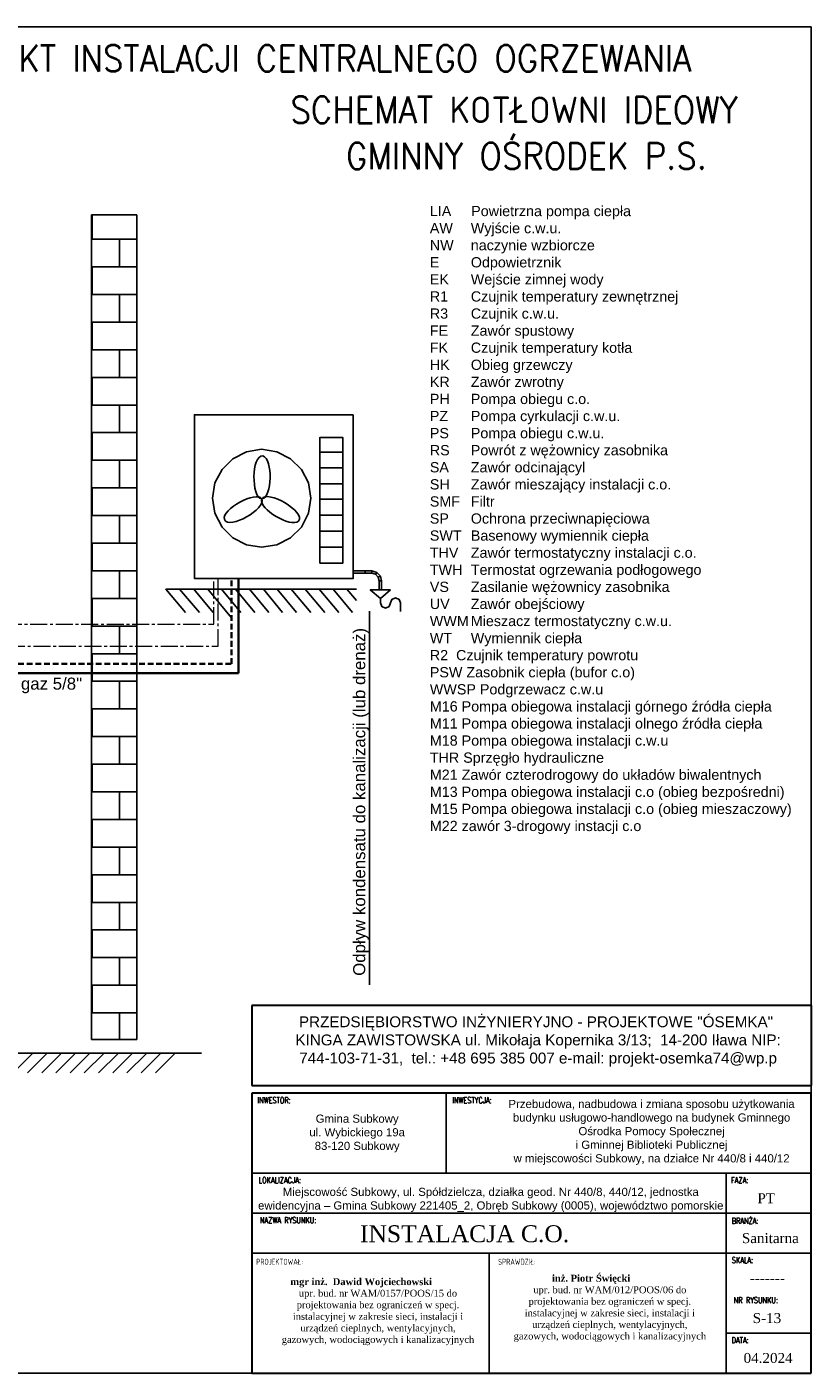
# Model space of a CAD drawing. Extents: x 280060 to 689961, y 120405 to 160329.
# Tile 85 of 85: x 688230 to 689961, y 149132 to 152102. Entities that reach past the tile are written whole.
import ezdxf

# ---------------------------------------------------------------- set-up
doc = ezdxf.new("R2010")
doc.units = 0
doc.header["$MEASUREMENT"] = 0
for name, pattern in [('ACAD_ISO02W100', [15, 12, -3]), ('CENTER2', [1.125, 0.75, -0.125, 0.125, -0.125]), ('DASHED2', [9.525, 6.35, -3.175])]:
    doc.linetypes.add(name, pattern=pattern)
for name, color, linetype, lineweight in [('KAM-pro Biała Zarys', 7, 'CONTINUOUS', 9), ('KAM-pro C.O. Powrót', 150, 'ACAD_ISO02W100', 35), ('KAM-pro C.O. Zasilenie', 1, 'CONTINUOUS', 35), ('KAM-pro Instalacja Elektryczna', 200, 'CENTER2', 5), ('KAM-pro Opis C.O.', 16, 'CONTINUOUS', 13)]:
    doc.layers.add(name, color=color, linetype=linetype, lineweight=lineweight)
doc.styles.add('ARIAL', font='arial.ttf')
doc.styles.add('GRUBA', font='times.ttf')
doc.styles.add('KomProjekt', font='arial.ttf')
doc.styles.add('moj', font='romans.shx', dxfattribs={"width": 0.9, "height": 10})
doc.styles.add('Tabelka', font='times.ttf', dxfattribs={"width": 0.8})

msp = doc.modelspace()

# ---------------------------------------------------------------- hatches: boundary and pattern name
at = {"layer": 'KAM-pro Biała Zarys', "lineweight": 25}
h = msp.add_hatch(dxfattribs=at)
h.set_pattern_fill('AR-B816', color=256, scale=0.3, style=0)
h.set_pattern_definition([(0, (672950.7, 149134.56), (0, 60.96), []), (90, (672950.7, 149134.56), (-60.96, 60.96), [60.96, -60.96])])
h.paths.add_polyline_path([(688372.2, 149868.4), (688472.2, 149868.4), (688472.2, 151687.5), (688372.2, 151687.5)])

# ---------------------------------------------------------------- linework, layer by layer
for p, q in [((688372.2, 149868.4), (688372.2, 151687.5)), ((688372.2, 151687.5), (688472.2, 151687.5)), ((688472.2, 149868.4), (688472.2, 151687.5)), ((688610.6, 150810.4), (688566.9, 150861.7)), ((688641.2, 150810.4), (688598.3, 150861.7)), ((688681.7, 150798.4), (688629.2, 150861.7)), ((688702.3, 150810.4), (688659.5, 150861.7)), ((688733.2, 150810.4), (688690.3, 150861.7)), ((688764, 150810.4), (688720.9, 150861.7)), ((688794.3, 150810.4), (688751.8, 150861.7)), ((688825.2, 150810.4), (688782.1, 150861.7)), ((688856.6, 150810.4), (688812.9, 150861.7)), ((688887.2, 150810.4), (688844.3, 150861.7)), ((688918, 150810.4), (688875.2, 150861.7)), ((688948.3, 150810.4), (688905.7, 150861.7)), ((688957.1, 150836.9), (688936.3, 150861.7)), ((688986.4, 149989.3), (688986.4, 150813.7)), ((688372.2, 149868.4), (688472.2, 149868.4)), ((686234.2, 149838.2), (688615.2, 149838.2)), ((688199.7, 149794.9), (688243.3, 149838.2)), ((688231.1, 149794.9), (688274.7, 149838.2)), ((688262.5, 149794.9), (688306.1, 149838.2)), ((688293.9, 149794.9), (688337.5, 149838.2)), ((688325.3, 149794.9), (688368.9, 149838.2)), ((688356.6, 149794.9), (688400.3, 149838.2)), ((688388, 149794.9), (688431.7, 149838.2)), ((688419.4, 149794.9), (688463.1, 149838.2)), ((688450.8, 149794.9), (688494.4, 149838.2)), ((688482.2, 149794.9), (688525.8, 149838.2)), ((688513.6, 149794.9), (688557.2, 149838.2)), ((689154.9, 149749.6), (689154.9, 149573.2)), ((688726.3, 149573.2), (689960.7, 149573.2)), ((689773.5, 149132.4), (689773.5, 149573.2)), ((688726.3, 149485.1), (689960.7, 149485.1)), ((688726.3, 149396.9), (689773.5, 149396.9)), ((689249.9, 149396.9), (689249.9, 149132.4)), ((689773.5, 149396.9), (689960.7, 149396.9)), ((689773.5, 149220.6), (689960.7, 149220.6))]:
    msp.add_line(p, q, dxfattribs=at)
at = {"layer": 'KAM-pro Biała Zarys', "lineweight": 30}
for p, q in [((689960.7, 149943.6), (688726.3, 149943.6)), ((688726.3, 149943.6), (688726.3, 149767.2)), ((689960.7, 149943.6), (689960.7, 149767.2)), ((688726.3, 149767.2), (689960.7, 149767.2)), ((689960.7, 149749.6), (688726.3, 149749.6)), ((688726.3, 149749.6), (688726.3, 149132.4)), ((689960.7, 149132.4), (689960.7, 149749.6)), ((688726.3, 149132.4), (689960.7, 149132.4))]:
    msp.add_line(p, q, dxfattribs=at)
at = {"layer": 'KAM-pro Biała Zarys', "lineweight": 25}
for points in [[(689960.7, 152102.4), (685760.7, 152102.4), (685760.7, 149132.4), (689960.7, 149132.4)], [(688950.2, 151246.7), (688950.2, 150885.5), (688599.7, 150885.5), (688599.7, 151246.7)], [(688876.5, 150919), (688876.5, 151196.7), (688927, 151196.7), (688927, 150919)], [(688639.5, 151062.4), (688645, 151096.2), (688660.6, 151126), (688684.3, 151149.7), (688714.6, 151165), (688747.9, 151170.8), (688781.5, 151165), (688811.5, 151149.7), (688835.8, 151126), (688851.4, 151096.2), (688856.6, 151062.4), (688851.4, 151029.6), (688835.8, 150998.8), (688811.5, 150975), (688781.5, 150959.7), (688747.9, 150954.5), (688714.6, 150959.7), (688684.3, 150975), (688660.6, 150998.8), (688645, 151029.6)], [(688724.2, 150885.5), (688732.4, 150885.5)], [(688991.5, 150897.2), (688991.5, 150902.4), (688950.2, 150902.4), (688950.2, 150897.2)], [(688976.2, 150902.4), (688976.2, 150897.2), (688991.5, 150897.2), (688991.5, 150902.4)], [(688991.5, 150902.4), (689002.4, 150898.6), (688999.1, 150894.7), (688991.5, 150897.2)], [(689002.4, 150898.6), (688999.1, 150894.7), (688991.5, 150897.2), (688991.5, 150902.4)], [(689002.4, 150898.6), (689010, 150890.9), (689005.4, 150888.5), (688999.1, 150894.7)], [(689010, 150890.9), (689005.4, 150888.5), (688999.1, 150894.7), (689002.4, 150898.6)], [(689010, 150890.9), (689012.5, 150880), (689007.6, 150880), (689005.4, 150888.5)], [(689012.5, 150880), (689007.6, 150880), (689005.4, 150888.5), (689010, 150890.9)], [(689012.5, 150860.1), (689012.5, 150880), (689007.6, 150880), (689007.6, 150860.1)], [(689012.5, 150860.1), (689012.5, 150880), (689007.6, 150880), (689007.6, 150860.1)]]:
    msp.add_lwpolyline(points, close=True, dxfattribs=at)
for points in [[(688876.5, 151164.5), (688927, 151164.5)], [(688877.1, 151129.8), (688927, 151129.8)], [(688877.1, 151094.6), (688927, 151094.6)], [(688877.1, 151060.2), (688927, 151060.2)], [(688877.1, 151025), (688927, 151025)], [(688877.1, 150989.7), (688927, 150989.7)], [(688876.5, 150954.5), (688927, 150954.5)], [(688579.8, 150810.4), (688536.9, 150861.7), (688957.1, 150861.7)], [(689032.4, 150860.1), (688987.6, 150860.1), (689010, 150841), (689010, 150831.7), (689013, 150823.5), (689021.5, 150820.2), (689029.1, 150823.5), (689032.4, 150831.7)], [(689032.4, 150860.1), (689010, 150841)], [(689054.3, 150831.7), (689051.3, 150839.3), (689043.6, 150842.6), (689035.1, 150839.3), (689032.4, 150831.7)], [(689054.3, 150831.7), (689054.3, 150812.6)]]:
    msp.add_lwpolyline(points, dxfattribs=at)
msp.add_open_spline([(688748.5, 151061), (688772, 151064.6), (688772.8, 151148.6), (688750.7, 151156), (688750.7, 151156), (688725, 151158.2), (688724.5, 151063.5), (688748.5, 151061), (688748.5, 151061), (688735.9, 151080.7), (688658.9, 151037.2), (688665.8, 151016), (688665.8, 151016), (688675.6, 150991.7), (688758.9, 151040), (688748.5, 151061), (688748.5, 151061), (688740.8, 151038.6), (688812.6, 150996.6), (688829.6, 151012.1), (688829.6, 151012.1), (688845.9, 151032.6), (688760.2, 151082), (688748.5, 151061)], degree=3, knots=[0, 0, 0, 0, 0.041667, 0.041667, 0.041667, 0.041668, 0.083333, 0.083333, 0.083333, 0.083334, 0.125, 0.125, 0.125, 0.125001, 0.166667, 0.166667, 0.166667, 0.166668, 0.208333, 0.208333, 0.208333, 0.208334, 1, 1, 1, 1], dxfattribs=at)
at = {"layer": 'KAM-pro C.O. Powrót', "linetype": 'DASHED2', "ltscale": 2}
for p, q in [((688681.7, 150696.9), (688681.7, 150885.5)), ((687315.4, 150696.9), (688681.7, 150696.9))]:
    msp.add_line(p, q, dxfattribs=at)
at = {"layer": 'KAM-pro C.O. Zasilenie'}
for p, q in [((688697, 150676.9), (688697, 150885.5)), ((687295.4, 150676.9), (688697, 150676.9))]:
    msp.add_line(p, q, dxfattribs=at)
at = {"layer": 'KAM-pro Instalacja Elektryczna', "ltscale": 50}
for p, q in [((688642.2, 150785), (688642.2, 150885.5)), ((688652.2, 150736.2), (688652.2, 150885.5)), ((687393.5, 150785), (688642.2, 150785)), ((687344.2, 150736.2), (688652.2, 150736.2))]:
    msp.add_line(p, q, dxfattribs=at)

# ---------------------------------------------------------------- texts
at = {"layer": 'KAM-pro Biała Zarys', "color": 1, "lineweight": 25, "style": 'moj', "width": 0.9}
for s, p in [('PROJEKT INSTALACJI CENTRALNEGO OGRZEWANIA ', (687988.2, 152004)), ('SCHEMAT KOTŁOWNI IDEOWY', (688811.7, 151890.4)), ('GMINNY OŚRODEK P.S.', (688934.1, 151788.4))]:
    msp.add_text(s, height=58.343, dxfattribs=at).set_placement(p)
at = {"layer": 'KAM-pro Biała Zarys', "lineweight": 20, "style": 'GRUBA'}
msp.add_text('INSTALACJA C.O.', height=37.305, dxfattribs=at).set_placement((688965, 149421.2))
at = {"layer": 'KAM-pro Biała Zarys', "lineweight": 25}
for s, insert, char_height, width, attachment_point, style in [('LIA     Powietrzna pompa ciepła\\PAW^IWyjście c.w.u.\\PNW^Inaczynie wzbiorcze\\PE^IOdpowietrznik\\PEK^IWejście zimnej wody\\PR1^ICzujnik temperatury zewnętrznej\\PR3  ^ICzujnik c.w.u.\\PFE^IZawór spustowy\\PFK^ICzujnik temperatury kotła\\PHK^IObieg grzewczy\\PKR^IZawór zwrotny\\PPH^IPompa obiegu c.o.\\PPZ^IPompa cyrkulacji c.w.u.\\PPS^IPompa obiegu c.w.u.\\PRS^IPowrót z wężownicy zasobnika \\PSA^IZawór odcinającyl\\PSH^IZawór mieszający instalacji c.o.\\PSMF^IFiltr\\PSP^IOchrona przeciwnapięciowa\\PSWT^IBasenowy wymiennik ciepła\\PTHV^IZawór termostatyczny instalacji c.o.\\PTWH^ITermostat ogrzewania podłogowego\\PVS^IZasilanie wężownicy zasobnika\\PUV^IZawór obejściowy\\PWWM^IMieszacz termostatyczny c.w.u.\\PWT^IWymiennik ciepła\\PR2  Czujnik temperatury powrotu\\PPSW Zasobnik ciepła (bufor c.o)\\PWWSP Podgrzewacz c.w.u \\PM16 Pompa obiegowa instalacji górnego źródła ciepła\\PM11 Pompa obiegowa instalacji olnego źródła ciepła\\PM18 Pompa obiegowa instalacji c.w.u\\PTHR Sprzęgło hydrauliczne \\PM21 Zawór czterodrogowy do układów biwalentnych\\PM13 Pompa obiegowa instalacji c.o (obieg bezpośredni)\\PM15 Pompa obiegowa instalacji c.o (obieg mieszaczowy)\\PM22 zawór 3-drogowy instacji c.o', (689119.2, 151707.5), 22.607, 825.119, 1, 'ARIAL'), ('PRZEDSIĘBIORSTWO INŻYNIERYJNO - PROJEKTOWE "ÓSEMKA"  KINGA ZAWISTOWSKA ul. Mikołaja Kopernika 3/13;  14-200 Iława NIP: 744-103-71-31,  tel.: +48 695 385 007 e-mail: projekt-osemka74@wp.p', (689358.2, 149863.8), 24, 1112.605, 5, 'KomProjekt'), ('\\pt198.39;{\\Fromans|c238;INWESTOR:}', (688775.5, 149734.2), 13.226, 80.865, 5, 'Tabelka'), ('\\pt198.39;{\\Fromans|c238;INWESTYCJA:}', (689212.3, 149734.2), 13.226, 97.183, 5, 'Tabelka'), ('\\A1;Przebudowa, nadbudowa i zmiana sposobu użytkowania budynku usługowo-handlowego na budynek Gminnego Ośrodka Pomocy Społecznej ^Ji Gminnej Biblioteki Publicznej \\Pw miejscowości Subkowy, na działce Nr 440/8 i 440/12', (689608.6, 149663.5), 18, 693.049, 5, 'KomProjekt'), ('Gmina Subkowy\\Pul. Wybickiego 19a\\P83-120 Subkowy', (688958.8, 149661), 18, 357.226, 5, 'KomProjekt'), ('\\pt198.39;{\\Fromans|c238;LOKALIZACJA:}', (688788, 149557.8), 13.226, 105.801, 5, 'Tabelka'), ('Miejscowość Subkowy, ul. Spółdzielcza, działka geod. Nr 440/8, 440/12, jednostka ewidencyjna – Gmina Subkowy 221405_2, Obręb Subkowy (0005), województwo pomorskie', (689253.7, 149514.5), 18, 1052.831, 5, 'KomProjekt'), ('\\pt198.39;{\\Fromans|c238;FAZA:}', (689803.1, 149557.8), 13.226, 41.576, 5, 'Tabelka'), ('\\pt330.64;{\\W1;PT}', (689861.7, 149518.1), 22.043, 76.108, 5, 'Tabelka'), ('\\pt198.39;{\\Fromans|c238;NAZWA RYSUNKU:}', (688806.4, 149469.6), 13.226, 142.635, 5, 'Tabelka'), ('\\pt112.5;{\\Fromans|c238;BRANŻA:}', (689815, 149468.1), 13.226, 65.349, 5, 'Tabelka'), ('\\pt330.64;{\\W1;Sanitarna}', (689870.8, 149430), 22.043, 105.552, 5, 'Tabelka'), ('\\pt198.39;{\\Fromans|c238;PROJEKTOWAŁ:}', (688787.7, 149377.9), 13.226, 105.326, 5, 'Tabelka'), ('\\pi-82.57;{\\fTimes New Roman|b1|i0|c238|p18;inż. Piotr Święcki\\fTimes New Roman|b0|i0|c238|p18;\\P\\pi0;upr. bud. nr WAM/012/POOS/06 do \\Pprojektowania bez ograniczeń w specj. \\Pinstalacyjnej w zakresie sieci, instalacji i \\Purządzeń cieplnych, wentylacyjnych, \\Pgazowych, wodociągowych i kanalizacyjnych}', (689516.5, 149275.4), 15.3, 421.876, 5, 'KomProjekt'), ('\\pt198.39;{\\Fromans|c238;SPRAWDZIŁ:}', (689311.3, 149377.9), 13.226, 105.326, 5, 'Tabelka'), ('\\pt198.39;{\\Fromans|c238;SKALA:}', (689809.3, 149381.5), 13.226, 53.958, 5, 'Tabelka'), ('\\pi-74.314;{\\fTimes New Roman|b1|i0|c238|p18;mgr inż.  Dawid Wojciechowski\\fTimes New Roman|b0|i0|c238|p18;\\P\\pi0;upr. bud. nr WAM/0157/POOS/15 do \\Pprojektowania bez ograniczeń w specj. \\Pinstalacyjnej w zakresie sieci, instalacji i \\Purządzeń cieplnych, wentylacyjnych, \\Pgazowych, wodociągowych i kanalizacyjnych}', (689004.8, 149267.8), 15.3, 421.876, 5, 'KomProjekt'), ('\\pt330.64;{\\W1;-------}', (689864.2, 149341.8), 22.043, 89.072, 5, 'Tabelka'), ('\\pt198.39;{\\Fromans|c238;NR RYSUNKU:}', (689838.7, 149293.3), 13.226, 112.882, 5, 'Tabelka'), ('\\pt330.64;{\\W1;S-13}', (689863.3, 149253.6), 22.043, 89.072, 5, 'Tabelka'), ('\\pt198.39;{\\Fromans|c238;DATA:}', (689804, 149205.1), 13.226, 43.36, 5, 'Tabelka'), ('\\pt330.64;{\\W1;04.2024}', (689865.8, 149165.5), 22.043, 137.586, 5, 'Tabelka')]:
    msp.add_mtext(s, dxfattribs=dict(at, insert=insert, char_height=char_height, width=width, attachment_point=attachment_point, style=style))
at = {"layer": 'KAM-pro Opis C.O.', "color": 3, "style": 'ARIAL'}
msp.add_text('Odpływ kondensatu do kanalizacji (lub drenaż)', height=26.572, rotation=90, dxfattribs=at).set_placement((688976.6, 150008.8))
msp.add_text('Rury chłodnicze ciecz 3/8" gaz 5/8"', height=26.572, dxfattribs=at).set_placement((687772.4, 150640.2))

doc.saveas('drawing.dxf')
